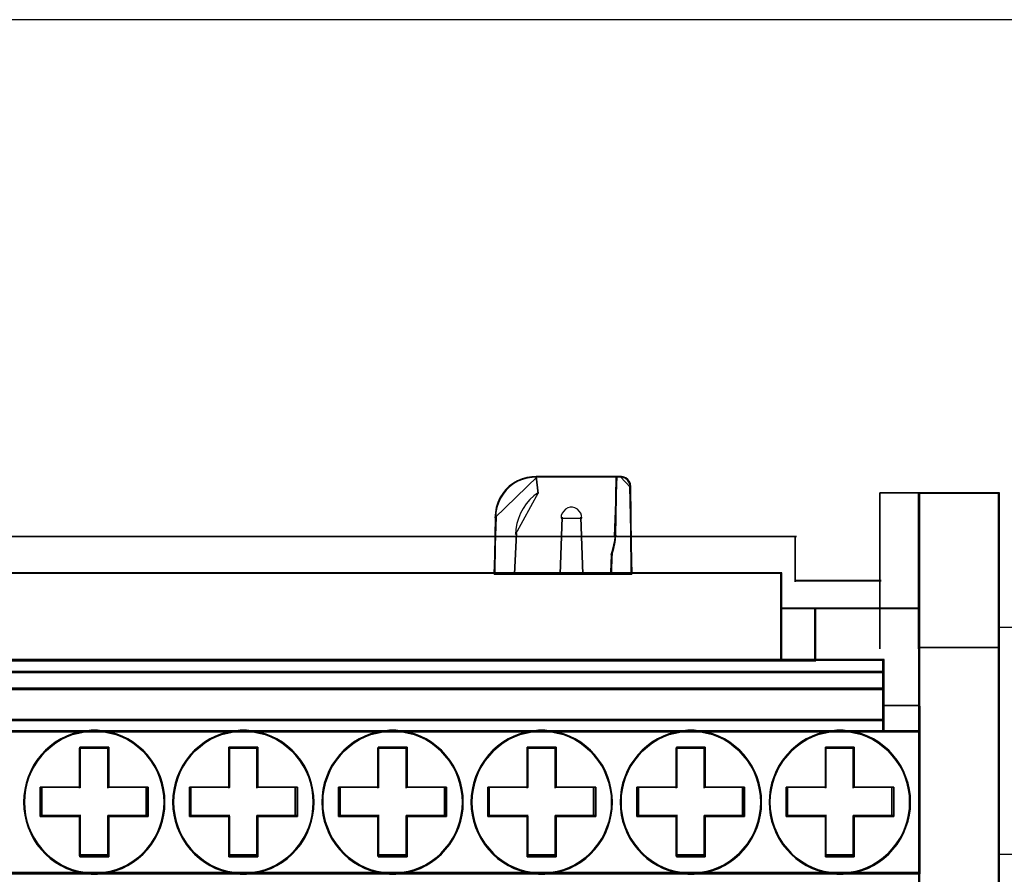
# Model space of a CAD drawing. Header units: millimetres. Extents: x 203 to 3426, y 719 to 2381.
# Tile 50 of 185: x 2529.8 to 2534.91, y 1118.43 to 1122.87. Entities that reach past the tile are written whole.
import ezdxf

# ---------------------------------------------------------------- set-up
doc = ezdxf.new("R2010")
doc.units = ezdxf.units.MM
doc.layers.add('45', color=7, linetype='Continuous')
doc.layers.add('E_Legrand_obudowy', color=7, linetype='Continuous')

# ---------------------------------------------------------------- blocks, each defined once
blk = doc.blocks.new('XL3 160 wnękowa 6x24M')
at = {"layer": 'E_Legrand_obudowy'}
blk.add_lwpolyline([(256.553, -272.261), (-257.679, -272.261)], dxfattribs=at)
blk = doc.blocks.new('BR 4P-10 125A (400408)')
at = {"layer": '45', "color": 59}
for points in [[(80.683, 47.74), (80.582, 47.509), (80.502, 47.264), (80.456, 47.012), (80.436, 46.767), (80.402, 43.924), (81.43, 43.924), (83.731, 43.924), (84.825, 43.924), (86.286, 43.924), (86.306, 44.91), (86.399, 45.21), (86.466, 45.522), (86.486, 45.835), (86.546, 48.808), (82.537, 48.808), (82.524, 48.808), (82.283, 48.794), (82.037, 48.76), (81.797, 48.692), (81.57, 48.597), (81.356, 48.475), (81.149, 48.318), (80.969, 48.148), (80.823, 47.951), (80.683, 47.74)], [(80.707, 47.724), (80.608, 47.495), (80.528, 47.253), (80.482, 47.005), (80.462, 46.763), (80.429, 43.953), (81.447, 43.953), (83.728, 43.953), (84.812, 43.953), (86.26, 43.953), (86.279, 44.927), (86.372, 45.223), (86.438, 45.532), (86.458, 45.842), (86.517, 48.779), (82.545, 48.779), (82.531, 48.779), (82.293, 48.766), (82.049, 48.732), (81.811, 48.665), (81.586, 48.571), (81.375, 48.45), (81.17, 48.295), (80.991, 48.127), (80.846, 47.932), (80.707, 47.724)], [(86.419, 45.522), (86.349, 45.21), (86.252, 44.91), (86.231, 43.924), (87.286, 43.924), (87.251, 48.298), (87.223, 48.441), (87.174, 48.556), (87.097, 48.658), (86.985, 48.74), (86.867, 48.788), (86.741, 48.808), (86.727, 48.808), (86.503, 48.808), (86.44, 45.835), (86.419, 45.522)], [(86.436, 45.532), (86.37, 45.223), (86.277, 44.927), (86.258, 43.953), (87.257, 43.953), (87.224, 48.275), (87.198, 48.416), (87.151, 48.531), (87.079, 48.631), (86.973, 48.712), (86.86, 48.759), (86.741, 48.779), (86.728, 48.779), (86.516, 48.779), (86.456, 45.842), (86.436, 45.532)], [(101.685, 27.089), (105.727, 27.089), (105.727, 44.173), (105.727, 47.987), (101.685, 47.987), (101.685, 44.173), (101.685, 37.312), (101.685, 36.039), (101.685, 28.915), (101.685, 28.821), (101.685, 27.089)], [(101.714, 27.118), (105.699, 27.118), (105.699, 44.155), (105.699, 47.958), (101.714, 47.958), (101.714, 44.155), (101.714, 37.313), (101.714, 36.043), (101.714, 28.939), (101.714, 28.845), (101.714, 27.118)], [(94.818, 39.575), (94.818, 42.183), (94.818, 42.967), (94.818, 43.981), (87.28, 43.981), (86.282, 43.981), (84.834, 43.981), (83.749, 43.981), (81.468, 43.981), (80.45, 43.981), (25.304, 43.981), (24.292, 43.981), (22.011, 43.981), (20.914, 43.981), (19.465, 43.981), (18.474, 43.981), (11.015, 43.981), (11.015, 42.967), (11.015, 42.183), (11.015, 39.575), (94.818, 39.575)], [(94.791, 39.604), (94.791, 42.179), (94.791, 42.953), (94.791, 43.954), (87.258, 43.954), (86.261, 43.954), (84.813, 43.954), (83.73, 43.954), (81.45, 43.954), (80.432, 43.954), (25.323, 43.954), (24.312, 43.954), (22.033, 43.954), (20.936, 43.954), (19.489, 43.954), (18.497, 43.954), (11.044, 43.954), (11.044, 42.953), (11.044, 42.179), (11.044, 39.604), (94.791, 39.604)], [(96.517, 39.575), (96.517, 42.208), (94.761, 42.208), (94.761, 39.575), (96.517, 39.575)], [(96.488, 39.604), (96.488, 42.18), (94.789, 42.18), (94.789, 39.604), (96.488, 39.604)], [(99.919, 36.583), (99.919, 36.013), (101.743, 36.013), (101.743, 37.296), (101.729, 37.296), (101.729, 42.208), (96.459, 42.208), (96.459, 39.609), (99.919, 39.609), (99.919, 39.297), (99.919, 39.012), (99.919, 38.157), (99.919, 37.289), (99.919, 36.583)], [(99.911, 36.606), (99.911, 36.042), (101.716, 36.042), (101.716, 37.312), (101.703, 37.312), (101.703, 42.18), (96.486, 42.18), (96.486, 39.605), (99.911, 39.605), (99.911, 39.296), (99.911, 39.013), (99.911, 38.166), (99.911, 37.306), (99.911, 36.606)], [(5.821, 38.984), (99.939, 38.984), (99.939, 39.294), (99.939, 39.634), (96.514, 39.634), (94.815, 39.634), (11.018, 39.634), (9.305, 39.634), (5.821, 39.634), (5.821, 39.294), (5.821, 38.984)], [(5.85, 39.013), (99.912, 39.013), (99.912, 39.296), (99.912, 39.606), (96.489, 39.606), (94.791, 39.606), (11.043, 39.606), (9.332, 39.606), (5.85, 39.606), (5.85, 39.296), (5.85, 39.013)], [(5.821, 38.136), (99.939, 38.136), (99.939, 39.043), (5.821, 39.043), (5.821, 38.136)], [(5.85, 38.165), (99.912, 38.165), (99.912, 39.015), (5.85, 39.015), (5.85, 38.165)], [(5.821, 36.577), (99.939, 36.577), (99.939, 37.303), (99.939, 38.196), (5.821, 38.196), (5.821, 37.303), (5.821, 36.577)], [(5.85, 36.606), (99.912, 36.606), (99.912, 37.306), (99.912, 38.167), (5.85, 38.167), (5.85, 37.306), (5.85, 36.606)], [(5.821, 36.636), (5.821, 36.013), (99.939, 36.013), (99.939, 36.636), (5.821, 36.636)], [(5.85, 36.608), (5.85, 36.042), (99.912, 36.042), (99.912, 36.608), (5.85, 36.608)], [(4.017, 28.91), (101.743, 28.91), (101.743, 36.072), (99.938, 36.072), (5.822, 36.072), (4.017, 36.072), (4.017, 28.91)], [(57.164, 30.923), (57.313, 30.641), (57.481, 30.373), (57.684, 30.119), (57.907, 29.886), (58.143, 29.673), (58.393, 29.481), (58.669, 29.316), (58.953, 29.172), (59.25, 29.062), (59.56, 28.98), (59.871, 28.918), (60.188, 28.884), (60.512, 28.884), (60.829, 28.918), (61.14, 28.98), (61.45, 29.062), (61.747, 29.172), (62.031, 29.316), (62.308, 29.481), (62.558, 29.673), (62.801, 29.886), (63.017, 30.119), (63.219, 30.373), (63.395, 30.641), (63.543, 30.923), (63.665, 31.225), (63.766, 31.534), (63.84, 31.849), (63.881, 32.165), (63.894, 32.488), (63.881, 32.817), (63.84, 33.126), (63.766, 33.442), (63.665, 33.758), (63.543, 34.06), (63.395, 34.341), (63.219, 34.602), (63.017, 34.863), (62.801, 35.097), (62.558, 35.303), (62.308, 35.502), (62.031, 35.666), (61.747, 35.804), (61.45, 35.92), (61.14, 36.003), (60.829, 36.058), (60.512, 36.092), (60.188, 36.092), (59.871, 36.058), (59.56, 36.003), (59.25, 35.92), (58.953, 35.804), (58.669, 35.666), (58.393, 35.502), (58.143, 35.303), (57.907, 35.097), (57.684, 34.863), (57.481, 34.602), (57.313, 34.341), (57.164, 34.06), (57.036, 33.758), (56.935, 33.442), (56.867, 33.126), (56.82, 32.817), (56.806, 32.488), (56.82, 32.165), (56.867, 31.849), (56.935, 31.534), (57.036, 31.225), (57.164, 30.923)], [(63.501, 30.943), (63.355, 30.665), (63.181, 30.401), (62.981, 30.15), (62.768, 29.92), (62.528, 29.71), (62.282, 29.52), (62.009, 29.357), (61.729, 29.215), (61.436, 29.106), (61.13, 29.025), (60.823, 28.964), (60.51, 28.93), (60.19, 28.93), (59.877, 28.964), (59.571, 29.025), (59.264, 29.106), (58.971, 29.215), (58.691, 29.357), (58.418, 29.52), (58.172, 29.71), (57.939, 29.92), (57.719, 30.15), (57.519, 30.401), (57.352, 30.665), (57.206, 30.943), (57.079, 31.241), (56.979, 31.546), (56.913, 31.858), (56.866, 32.169), (56.853, 32.488), (56.866, 32.813), (56.913, 33.118), (56.979, 33.43), (57.079, 33.741), (57.206, 34.04), (57.352, 34.317), (57.519, 34.575), (57.719, 34.832), (57.939, 35.063), (58.172, 35.266), (58.418, 35.463), (58.691, 35.625), (58.971, 35.761), (59.264, 35.876), (59.571, 35.957), (59.877, 36.011), (60.19, 36.045), (60.51, 36.045), (60.823, 36.011), (61.13, 35.957), (61.436, 35.876), (61.729, 35.761), (62.009, 35.625), (62.282, 35.463), (62.528, 35.266), (62.768, 35.063), (62.981, 34.832), (63.181, 34.575), (63.355, 34.317), (63.501, 34.04), (63.621, 33.741), (63.721, 33.43), (63.794, 33.118), (63.834, 32.813), (63.847, 32.488), (63.834, 32.169), (63.794, 31.858), (63.721, 31.546), (63.621, 31.241), (63.501, 30.943)], [(64.637, 30.923), (64.786, 30.641), (64.954, 30.373), (65.164, 30.119), (65.38, 29.886), (65.623, 29.673), (65.872, 29.481), (66.142, 29.316), (66.433, 29.172), (66.73, 29.062), (67.04, 28.98), (67.344, 28.918), (67.668, 28.884), (67.985, 28.884), (68.309, 28.918), (68.613, 28.98), (68.924, 29.062), (69.221, 29.172), (69.504, 29.316), (69.781, 29.481), (70.031, 29.673), (70.274, 29.886), (70.49, 30.119), (70.699, 30.373), (70.868, 30.641), (71.016, 30.923), (71.145, 31.225), (71.246, 31.534), (71.313, 31.849), (71.361, 32.165), (71.374, 32.488), (71.361, 32.817), (71.313, 33.126), (71.246, 33.442), (71.145, 33.758), (71.016, 34.06), (70.868, 34.341), (70.699, 34.602), (70.49, 34.863), (70.274, 35.097), (70.031, 35.303), (69.781, 35.502), (69.504, 35.666), (69.221, 35.804), (68.924, 35.92), (68.613, 36.003), (68.309, 36.058), (67.985, 36.092), (67.668, 36.092), (67.344, 36.058), (67.04, 36.003), (66.73, 35.92), (66.433, 35.804), (66.142, 35.666), (65.872, 35.502), (65.623, 35.303), (65.38, 35.097), (65.164, 34.863), (64.954, 34.602), (64.786, 34.341), (64.637, 34.06), (64.509, 33.758), (64.408, 33.442), (64.34, 33.126), (64.293, 32.817), (64.279, 32.488), (64.293, 32.165), (64.34, 31.849), (64.408, 31.534), (64.509, 31.225), (64.637, 30.923)], [(70.828, 30.665), (70.661, 30.401), (70.455, 30.15), (70.242, 29.92), (70.002, 29.71), (69.755, 29.52), (69.482, 29.357), (69.202, 29.215), (68.909, 29.106), (68.603, 29.025), (68.303, 28.964), (67.983, 28.93), (67.67, 28.93), (67.35, 28.964), (67.051, 29.025), (66.744, 29.106), (66.451, 29.215), (66.165, 29.357), (65.898, 29.52), (65.652, 29.71), (65.412, 29.92), (65.199, 30.15), (64.992, 30.401), (64.826, 30.665), (64.679, 30.943), (64.552, 31.241), (64.452, 31.546), (64.386, 31.858), (64.339, 32.169), (64.326, 32.488), (64.339, 32.813), (64.386, 33.118), (64.452, 33.43), (64.552, 33.741), (64.679, 34.04), (64.826, 34.317), (64.992, 34.575), (65.199, 34.832), (65.412, 35.063), (65.652, 35.266), (65.898, 35.463), (66.165, 35.625), (66.451, 35.761), (66.744, 35.876), (67.051, 35.957), (67.35, 36.011), (67.67, 36.045), (67.983, 36.045), (68.303, 36.011), (68.603, 35.957), (68.909, 35.876), (69.202, 35.761), (69.482, 35.625), (69.755, 35.463), (70.002, 35.266), (70.242, 35.063), (70.455, 34.832), (70.661, 34.575), (70.828, 34.317), (70.975, 34.04), (71.101, 33.741), (71.201, 33.43), (71.268, 33.118), (71.314, 32.813), (71.328, 32.488), (71.314, 32.169), (71.268, 31.858), (71.201, 31.546), (71.101, 31.241), (70.975, 30.943), (70.828, 30.665)], [(72.11, 30.923), (72.259, 30.641), (72.434, 30.373), (72.637, 30.119), (72.853, 29.886), (73.096, 29.673), (73.346, 29.481), (73.623, 29.316), (73.906, 29.172), (74.203, 29.062), (74.514, 28.98), (74.824, 28.918), (75.141, 28.884), (75.465, 28.884), (75.783, 28.918), (76.093, 28.98), (76.397, 29.062), (76.694, 29.172), (76.984, 29.316), (77.254, 29.481), (77.511, 29.673), (77.747, 29.886), (77.963, 30.119), (78.172, 30.373), (78.341, 30.641), (78.489, 30.923), (78.618, 31.225), (78.719, 31.534), (78.786, 31.849), (78.834, 32.165), (78.847, 32.488), (78.834, 32.817), (78.786, 33.126), (78.719, 33.442), (78.618, 33.758), (78.489, 34.06), (78.341, 34.341), (78.172, 34.602), (77.963, 34.863), (77.747, 35.097), (77.511, 35.303), (77.254, 35.502), (76.984, 35.666), (76.694, 35.804), (76.397, 35.92), (76.093, 36.003), (75.783, 36.058), (75.465, 36.092), (75.141, 36.092), (74.824, 36.058), (74.514, 36.003), (74.203, 35.92), (73.906, 35.804), (73.623, 35.666), (73.346, 35.502), (73.096, 35.303), (72.853, 35.097), (72.637, 34.863), (72.434, 34.602), (72.259, 34.341), (72.11, 34.06), (71.989, 33.758), (71.881, 33.442), (71.813, 33.126), (71.766, 32.817), (71.759, 32.488), (71.766, 32.165), (71.813, 31.849), (71.881, 31.534), (71.989, 31.225), (72.11, 30.923)], [(78.134, 30.401), (77.928, 30.15), (77.715, 29.92), (77.482, 29.71), (77.229, 29.52), (76.962, 29.357), (76.676, 29.215), (76.383, 29.106), (76.083, 29.025), (75.776, 28.964), (75.463, 28.93), (75.143, 28.93), (74.83, 28.964), (74.524, 29.025), (74.218, 29.106), (73.924, 29.215), (73.645, 29.357), (73.371, 29.52), (73.125, 29.71), (72.885, 29.92), (72.672, 30.15), (72.472, 30.401), (72.299, 30.665), (72.152, 30.943), (72.033, 31.241), (71.926, 31.546), (71.859, 31.858), (71.813, 32.169), (71.806, 32.488), (71.813, 32.813), (71.859, 33.118), (71.926, 33.43), (72.033, 33.741), (72.152, 34.04), (72.299, 34.317), (72.472, 34.575), (72.672, 34.832), (72.885, 35.063), (73.125, 35.266), (73.371, 35.463), (73.645, 35.625), (73.924, 35.761), (74.218, 35.876), (74.524, 35.957), (74.83, 36.011), (75.143, 36.045), (75.463, 36.045), (75.776, 36.011), (76.083, 35.957), (76.383, 35.876), (76.676, 35.761), (76.962, 35.625), (77.229, 35.463), (77.482, 35.266), (77.715, 35.063), (77.928, 34.832), (78.134, 34.575), (78.301, 34.317), (78.448, 34.04), (78.574, 33.741), (78.674, 33.43), (78.741, 33.118), (78.787, 32.813), (78.801, 32.488), (78.787, 32.169), (78.741, 31.858), (78.674, 31.546), (78.574, 31.241), (78.448, 30.943), (78.301, 30.665), (78.134, 30.401)], [(79.59, 30.923), (79.739, 30.641), (79.907, 30.373), (80.117, 30.119), (80.333, 29.886), (80.569, 29.673), (80.826, 29.481), (81.096, 29.316), (81.386, 29.172), (81.683, 29.062), (81.987, 28.98), (82.297, 28.918), (82.621, 28.884), (82.938, 28.884), (83.256, 28.918), (83.566, 28.98), (83.877, 29.062), (84.174, 29.172), (84.457, 29.316), (84.734, 29.481), (84.984, 29.673), (85.227, 29.886), (85.443, 30.119), (85.645, 30.373), (85.821, 30.641), (85.969, 30.923), (86.091, 31.225), (86.199, 31.534), (86.266, 31.849), (86.313, 32.165), (86.32, 32.488), (86.313, 32.817), (86.266, 33.126), (86.199, 33.442), (86.091, 33.758), (85.969, 34.06), (85.821, 34.341), (85.645, 34.602), (85.443, 34.863), (85.227, 35.097), (84.984, 35.303), (84.734, 35.502), (84.457, 35.666), (84.174, 35.804), (83.877, 35.92), (83.566, 36.003), (83.256, 36.058), (82.938, 36.092), (82.621, 36.092), (82.297, 36.058), (81.987, 36.003), (81.683, 35.92), (81.386, 35.804), (81.096, 35.666), (80.826, 35.502), (80.569, 35.303), (80.333, 35.097), (80.117, 34.863), (79.907, 34.602), (79.739, 34.341), (79.59, 34.06), (79.462, 33.758), (79.361, 33.442), (79.293, 33.126), (79.246, 32.817), (79.232, 32.488), (79.246, 32.165), (79.293, 31.849), (79.361, 31.534), (79.462, 31.225), (79.59, 30.923)], [(85.609, 30.401), (85.409, 30.15), (85.196, 29.92), (84.956, 29.71), (84.71, 29.52), (84.436, 29.357), (84.157, 29.215), (83.863, 29.106), (83.557, 29.025), (83.25, 28.964), (82.937, 28.93), (82.624, 28.93), (82.304, 28.964), (81.998, 29.025), (81.698, 29.106), (81.405, 29.215), (81.118, 29.357), (80.852, 29.52), (80.598, 29.71), (80.365, 29.92), (80.152, 30.15), (79.945, 30.401), (79.779, 30.665), (79.632, 30.943), (79.506, 31.241), (79.406, 31.546), (79.339, 31.858), (79.292, 32.169), (79.279, 32.488), (79.292, 32.813), (79.339, 33.118), (79.406, 33.43), (79.506, 33.741), (79.632, 34.04), (79.779, 34.317), (79.945, 34.575), (80.152, 34.832), (80.365, 35.063), (80.598, 35.266), (80.852, 35.463), (81.118, 35.625), (81.405, 35.761), (81.698, 35.876), (81.998, 35.957), (82.304, 36.011), (82.624, 36.045), (82.937, 36.045), (83.25, 36.011), (83.557, 35.957), (83.863, 35.876), (84.157, 35.761), (84.436, 35.625), (84.71, 35.463), (84.956, 35.266), (85.196, 35.063), (85.409, 34.832), (85.609, 34.575), (85.782, 34.317), (85.929, 34.04), (86.049, 33.741), (86.156, 33.43), (86.222, 33.118), (86.269, 32.813), (86.275, 32.488), (86.269, 32.169), (86.222, 31.858), (86.156, 31.546), (86.049, 31.241), (85.929, 30.943), (85.782, 30.665), (85.609, 30.401)], [(87.064, 30.923), (87.212, 30.641), (87.388, 30.373), (87.59, 30.119), (87.806, 29.886), (88.049, 29.673), (88.299, 29.481), (88.576, 29.316), (88.859, 29.172), (89.156, 29.062), (89.467, 28.98), (89.77, 28.918), (90.094, 28.884), (90.412, 28.884), (90.736, 28.918), (91.04, 28.98), (91.35, 29.062), (91.647, 29.172), (91.937, 29.316), (92.207, 29.481), (92.457, 29.673), (92.7, 29.886), (92.916, 30.119), (93.125, 30.373), (93.294, 30.641), (93.443, 30.923), (93.571, 31.225), (93.672, 31.534), (93.74, 31.849), (93.787, 32.165), (93.8, 32.488), (93.787, 32.817), (93.74, 33.126), (93.672, 33.442), (93.571, 33.758), (93.443, 34.06), (93.294, 34.341), (93.125, 34.602), (92.916, 34.863), (92.7, 35.097), (92.457, 35.303), (92.207, 35.502), (91.937, 35.666), (91.647, 35.804), (91.35, 35.92), (91.04, 36.003), (90.736, 36.058), (90.412, 36.092), (90.094, 36.092), (89.77, 36.058), (89.467, 36.003), (89.156, 35.92), (88.859, 35.804), (88.576, 35.666), (88.299, 35.502), (88.049, 35.303), (87.806, 35.097), (87.59, 34.863), (87.388, 34.602), (87.212, 34.341), (87.064, 34.06), (86.935, 33.758), (86.834, 33.442), (86.767, 33.126), (86.719, 32.817), (86.713, 32.488), (86.719, 32.165), (86.767, 31.849), (86.834, 31.534), (86.935, 31.225), (87.064, 30.923)], [(92.668, 29.92), (92.428, 29.71), (92.182, 29.52), (91.915, 29.357), (91.629, 29.215), (91.336, 29.106), (91.029, 29.025), (90.729, 28.964), (90.41, 28.93), (90.097, 28.93), (89.777, 28.964), (89.477, 29.025), (89.171, 29.106), (88.878, 29.215), (88.598, 29.357), (88.325, 29.52), (88.078, 29.71), (87.838, 29.92), (87.625, 30.15), (87.425, 30.401), (87.252, 30.665), (87.106, 30.943), (86.979, 31.241), (86.879, 31.546), (86.812, 31.858), (86.766, 32.169), (86.759, 32.488), (86.766, 32.813), (86.812, 33.118), (86.879, 33.43), (86.979, 33.741), (87.106, 34.04), (87.252, 34.317), (87.425, 34.575), (87.625, 34.832), (87.838, 35.063), (88.078, 35.266), (88.325, 35.463), (88.598, 35.625), (88.878, 35.761), (89.171, 35.876), (89.477, 35.957), (89.777, 36.011), (90.097, 36.045), (90.41, 36.045), (90.729, 36.011), (91.029, 35.957), (91.336, 35.876), (91.629, 35.761), (91.915, 35.625), (92.182, 35.463), (92.428, 35.266), (92.668, 35.063), (92.881, 34.832), (93.088, 34.575), (93.254, 34.317), (93.401, 34.04), (93.527, 33.741), (93.627, 33.43), (93.694, 33.118), (93.74, 32.813), (93.754, 32.488), (93.74, 32.169), (93.694, 31.858), (93.627, 31.546), (93.527, 31.241), (93.401, 30.943), (93.254, 30.665), (93.088, 30.401), (92.881, 30.15), (92.668, 29.92)], [(94.531, 30.923), (94.679, 30.641), (94.848, 30.373), (95.057, 30.119), (95.273, 29.886), (95.51, 29.673), (95.766, 29.481), (96.036, 29.316), (96.326, 29.172), (96.623, 29.062), (96.927, 28.98), (97.238, 28.918), (97.562, 28.884), (97.879, 28.884), (98.196, 28.918), (98.507, 28.98), (98.817, 29.062), (99.114, 29.172), (99.398, 29.316), (99.675, 29.481), (99.924, 29.673), (100.167, 29.886), (100.383, 30.119), (100.586, 30.373), (100.761, 30.641), (100.91, 30.923), (101.031, 31.225), (101.139, 31.534), (101.207, 31.849), (101.254, 32.165), (101.261, 32.488), (101.254, 32.817), (101.207, 33.126), (101.139, 33.442), (101.031, 33.758), (100.91, 34.06), (100.761, 34.341), (100.586, 34.602), (100.383, 34.863), (100.167, 35.097), (99.924, 35.303), (99.675, 35.502), (99.398, 35.666), (99.114, 35.804), (98.817, 35.92), (98.507, 36.003), (98.196, 36.058), (97.879, 36.092), (97.562, 36.092), (97.238, 36.058), (96.927, 36.003), (96.623, 35.92), (96.326, 35.804), (96.036, 35.666), (95.766, 35.502), (95.51, 35.303), (95.273, 35.097), (95.057, 34.863), (94.848, 34.602), (94.679, 34.341), (94.531, 34.06), (94.403, 33.758), (94.301, 33.442), (94.234, 33.126), (94.187, 32.817), (94.173, 32.488), (94.187, 32.165), (94.234, 31.849), (94.301, 31.534), (94.403, 31.225), (94.531, 30.923)], [(101.161, 31.858), (101.094, 31.546), (100.988, 31.241), (100.868, 30.943), (100.721, 30.665), (100.548, 30.401), (100.348, 30.15), (100.135, 29.92), (99.895, 29.71), (99.648, 29.52), (99.375, 29.357), (99.095, 29.215), (98.802, 29.106), (98.496, 29.025), (98.189, 28.964), (97.876, 28.93), (97.563, 28.93), (97.243, 28.964), (96.936, 29.025), (96.637, 29.106), (96.343, 29.215), (96.057, 29.357), (95.79, 29.52), (95.537, 29.71), (95.304, 29.92), (95.091, 30.15), (94.884, 30.401), (94.718, 30.665), (94.571, 30.943), (94.444, 31.241), (94.344, 31.546), (94.278, 31.858), (94.231, 32.169), (94.218, 32.488), (94.231, 32.813), (94.278, 33.118), (94.344, 33.43), (94.444, 33.741), (94.571, 34.04), (94.718, 34.317), (94.884, 34.575), (95.091, 34.832), (95.304, 35.063), (95.537, 35.266), (95.79, 35.463), (96.057, 35.625), (96.343, 35.761), (96.637, 35.876), (96.936, 35.957), (97.243, 36.011), (97.563, 36.045), (97.876, 36.045), (98.189, 36.011), (98.496, 35.957), (98.802, 35.876), (99.095, 35.761), (99.375, 35.625), (99.648, 35.463), (99.895, 35.266), (100.135, 35.063), (100.348, 34.832), (100.548, 34.575), (100.721, 34.317), (100.868, 34.04), (100.988, 33.741), (101.094, 33.43), (101.161, 33.118), (101.208, 32.813), (101.214, 32.488), (101.208, 32.169), (101.161, 31.858)], [(59.623, 29.749), (59.623, 31.775), (57.645, 31.775), (57.645, 33.24), (59.623, 33.24), (59.623, 35.251), (61.077, 35.251), (61.077, 33.24), (63.056, 33.24), (63.056, 31.775), (61.077, 31.775), (61.077, 29.749), (59.623, 29.749)], [(63.056, 31.775), (63.056, 33.24), (61.077, 33.24), (61.077, 35.251), (59.623, 35.251), (59.623, 33.24), (57.645, 33.24), (57.645, 31.775), (59.623, 31.775), (59.623, 29.749), (61.077, 29.749), (61.077, 31.775), (63.056, 31.775)], [(62.98, 31.795), (62.98, 33.22), (61.057, 33.22), (61.057, 35.176), (59.643, 35.176), (59.643, 33.22), (57.72, 33.22), (57.72, 31.795), (59.643, 31.795), (59.643, 29.825), (61.057, 29.825), (61.057, 31.795), (62.98, 31.795)], [(67.103, 31.775), (65.118, 31.775), (65.118, 33.24), (67.103, 33.24), (67.103, 35.251), (68.551, 35.251), (68.551, 33.24), (70.529, 33.24), (70.529, 31.775), (68.551, 31.775), (68.551, 29.749), (67.103, 29.749), (67.103, 31.775)], [(70.529, 31.775), (70.529, 33.24), (68.551, 33.24), (68.551, 35.251), (67.103, 35.251), (67.103, 33.24), (65.118, 33.24), (65.118, 31.775), (67.103, 31.775), (67.103, 29.749), (68.551, 29.749), (68.551, 31.775), (70.529, 31.775)], [(70.455, 31.795), (70.455, 33.22), (68.531, 33.22), (68.531, 35.176), (67.123, 35.176), (67.123, 33.22), (65.193, 33.22), (65.193, 31.795), (67.123, 31.795), (67.123, 29.825), (68.531, 29.825), (68.531, 31.795), (70.455, 31.795)], [(74.576, 31.775), (72.598, 31.775), (72.598, 33.24), (74.576, 33.24), (74.576, 35.251), (76.031, 35.251), (76.031, 33.24), (78.009, 33.24), (78.009, 31.775), (76.031, 31.775), (76.031, 29.749), (74.576, 29.749), (74.576, 31.775)], [(78.009, 31.775), (78.009, 33.24), (76.031, 33.24), (76.031, 35.251), (74.576, 35.251), (74.576, 33.24), (72.598, 33.24), (72.598, 31.775), (74.576, 31.775), (74.576, 29.749), (76.031, 29.749), (76.031, 31.775), (78.009, 31.775)], [(77.933, 31.795), (77.933, 33.22), (76.01, 33.22), (76.01, 35.176), (74.596, 35.176), (74.596, 33.22), (72.673, 33.22), (72.673, 31.795), (74.596, 31.795), (74.596, 29.825), (76.01, 29.825), (76.01, 31.795), (77.933, 31.795)], [(83.504, 31.775), (83.504, 29.749), (82.056, 29.749), (82.056, 31.775), (80.071, 31.775), (80.071, 33.24), (82.056, 33.24), (82.056, 35.251), (83.504, 35.251), (83.504, 33.24), (85.482, 33.24), (85.482, 31.775), (83.504, 31.775)], [(85.482, 31.775), (85.482, 33.24), (83.504, 33.24), (83.504, 35.251), (82.056, 35.251), (82.056, 33.24), (80.071, 33.24), (80.071, 31.775), (82.056, 31.775), (82.056, 29.749), (83.504, 29.749), (83.504, 31.775), (85.482, 31.775)], [(85.408, 31.795), (85.408, 33.22), (83.485, 33.22), (83.485, 35.176), (82.076, 35.176), (82.076, 33.22), (80.146, 33.22), (80.146, 31.795), (82.076, 31.795), (82.076, 29.825), (83.485, 29.825), (83.485, 31.795), (85.408, 31.795)], [(90.971, 31.775), (90.971, 29.749), (89.53, 29.749), (89.53, 31.775), (87.551, 31.775), (87.551, 33.24), (89.53, 33.24), (89.53, 35.251), (90.971, 35.251), (90.971, 33.24), (92.949, 33.24), (92.949, 31.775), (90.971, 31.775)], [(92.949, 31.775), (92.949, 33.24), (90.971, 33.24), (90.971, 35.251), (89.53, 35.251), (89.53, 33.24), (87.551, 33.24), (87.551, 31.775), (89.53, 31.775), (89.53, 29.749), (90.971, 29.749), (90.971, 31.775), (92.949, 31.775)], [(92.874, 31.795), (92.874, 33.22), (90.951, 33.22), (90.951, 35.176), (89.55, 35.176), (89.55, 33.22), (87.626, 33.22), (87.626, 31.795), (89.55, 31.795), (89.55, 29.825), (90.951, 29.825), (90.951, 31.795), (92.874, 31.795)], [(98.444, 31.775), (98.444, 29.749), (97.003, 29.749), (97.003, 31.775), (95.024, 31.775), (95.024, 33.24), (97.003, 33.24), (97.003, 35.251), (98.444, 35.251), (98.444, 33.24), (100.422, 33.24), (100.422, 31.775), (98.444, 31.775)], [(97.003, 31.775), (97.003, 29.749), (98.444, 29.749), (98.444, 31.775), (100.422, 31.775), (100.422, 33.24), (98.444, 33.24), (98.444, 35.251), (97.003, 35.251), (97.003, 33.24), (95.024, 33.24), (95.024, 31.775), (97.003, 31.775)], [(97.023, 31.795), (97.023, 29.825), (98.424, 29.825), (98.424, 31.795), (100.347, 31.795), (100.347, 33.22), (98.424, 33.22), (98.424, 35.176), (97.023, 35.176), (97.023, 33.22), (95.099, 33.22), (95.099, 31.795), (97.023, 31.795)]]:
    blk.add_lwpolyline(points, close=True, dxfattribs=at)
at = {"layer": '45', "color": 139}
for points in [[(82.574, 48.808), (82.316, 48.794), (82.065, 48.76), (81.82, 48.69), (81.589, 48.594), (81.372, 48.469), (81.161, 48.31), (80.978, 48.137), (80.829, 47.937), (80.686, 47.722), (80.584, 47.487), (80.503, 47.238), (80.455, 46.982), (80.435, 46.733), (82.574, 48.808)], [(82.504, 48.808), (86.546, 48.808), (82.504, 48.808)], [(82.594, 47.949), (82.504, 48.808), (82.594, 47.949)], [(86.546, 48.808), (86.428, 45.812), (86.546, 48.808)], [(86.757, 48.808), (86.487, 48.808), (86.757, 48.808)], [(86.487, 48.808), (86.757, 48.808), (86.487, 48.808)], [(86.77, 48.808), (86.698, 48.808), (86.77, 48.808)], [(87.252, 48.244), (87.222, 48.402), (87.171, 48.53), (87.089, 48.643), (86.971, 48.733), (86.846, 48.785), (86.713, 48.808), (87.252, 48.244)], [(82.608, 48.002), (82.385, 47.835), (82.183, 47.649), (82.002, 47.434), (81.849, 47.213), (81.71, 46.971), (81.606, 46.708), (81.536, 46.452), (81.487, 46.168), (81.459, 45.905), (82.608, 48.002)], [(87.195, 48.303), (87.286, 43.924), (87.195, 48.303)], [(87.286, 43.924), (87.195, 48.296), (87.286, 43.924)], [(101.685, 44.125), (101.685, 47.987), (101.685, 44.125)], [(101.685, 47.987), (105.727, 47.987), (101.685, 47.987)], [(105.67, 44.125), (105.67, 47.987), (105.67, 44.125)], [(84.788, 46.719), (84.774, 46.847), (84.732, 46.975), (84.655, 47.08), (84.564, 47.171), (84.445, 47.231), (84.326, 47.269), (84.208, 47.269), (84.089, 47.231), (83.97, 47.171), (83.879, 47.08), (83.802, 46.975), (83.76, 46.847), (83.746, 46.719), (84.788, 46.719)], [(80.494, 46.791), (80.402, 43.924), (80.494, 46.791)], [(83.803, 46.778), (83.699, 43.924), (83.803, 46.778)], [(84.84, 43.924), (84.744, 46.778), (84.84, 43.924)], [(81.42, 43.924), (81.511, 45.952), (81.42, 43.924)], [(86.25, 44.898), (86.373, 45.212), (86.461, 45.542), (86.487, 45.871), (86.25, 44.898)], [(86.308, 44.957), (86.231, 43.924), (86.308, 44.957)], [(94.818, 43.981), (11.015, 43.981), (94.818, 43.981)], [(94.761, 42.922), (94.761, 43.981), (94.761, 42.922)], [(101.685, 44.184), (101.685, 27.089), (101.685, 44.184)], [(105.67, 44.184), (105.67, 27.089), (105.67, 44.184)], [(94.761, 42.981), (94.761, 42.149), (94.761, 42.981)], [(94.761, 42.208), (94.761, 39.575), (94.761, 42.208)], [(96.517, 42.208), (94.761, 42.208), (96.517, 42.208)], [(101.73, 42.208), (96.459, 42.208), (101.73, 42.208)], [(96.459, 42.208), (96.459, 39.575), (96.459, 42.208)], [(101.671, 42.208), (101.671, 37.283), (101.671, 42.208)], [(99.939, 39.634), (5.821, 39.634), (99.939, 39.634)], [(99.881, 39.266), (99.881, 39.634), (99.881, 39.266)], [(99.939, 39.043), (5.821, 39.043), (99.939, 39.043)], [(99.881, 39.325), (99.881, 38.984), (99.881, 39.325)], [(99.881, 39.043), (99.881, 38.136), (99.881, 39.043)], [(99.939, 38.196), (5.821, 38.196), (99.939, 38.196)], [(99.881, 38.196), (99.881, 36.577), (99.881, 38.196)], [(100.051, 37.335), (99.881, 37.335), (100.051, 37.335)], [(101.743, 37.342), (99.994, 37.342), (101.743, 37.342)], [(99.939, 36.636), (5.821, 36.636), (99.939, 36.636)], [(99.881, 36.636), (99.881, 36.013), (99.881, 36.636)], [(5.821, 36.072), (99.939, 36.072), (5.821, 36.072)], [(63.847, 32.488), (63.834, 32.813), (63.794, 33.118), (63.721, 33.43), (63.621, 33.741), (63.501, 34.04), (63.355, 34.317), (63.181, 34.575), (62.981, 34.832), (62.768, 35.063), (62.528, 35.266), (62.282, 35.463), (62.009, 35.625), (61.729, 35.761), (61.436, 35.876), (61.13, 35.957), (60.823, 36.011), (60.51, 36.045), (60.19, 36.045), (59.877, 36.011), (59.571, 35.957), (59.264, 35.876), (58.971, 35.761), (58.691, 35.625), (58.418, 35.463), (58.172, 35.266), (57.939, 35.063), (57.719, 34.832), (57.519, 34.575), (57.352, 34.317), (57.206, 34.04), (57.079, 33.741), (56.979, 33.43), (56.913, 33.118), (56.866, 32.813), (56.853, 32.488), (56.866, 32.169), (56.913, 31.858), (56.979, 31.546), (57.079, 31.241), (57.206, 30.943), (57.352, 30.665), (57.519, 30.401), (57.719, 30.15), (57.939, 29.92), (58.172, 29.71), (58.418, 29.52), (58.691, 29.357), (58.971, 29.215), (59.264, 29.106), (59.571, 29.025), (59.877, 28.964), (60.19, 28.93), (60.51, 28.93), (60.823, 28.964), (61.13, 29.025), (61.436, 29.106), (61.729, 29.215), (62.009, 29.357), (62.282, 29.52), (62.528, 29.71), (62.768, 29.92), (62.981, 30.15), (63.181, 30.401), (63.355, 30.665), (63.501, 30.943), (63.621, 31.241), (63.721, 31.546), (63.794, 31.858), (63.834, 32.169), (63.847, 32.488)], [(71.328, 32.488), (71.314, 32.813), (71.268, 33.118), (71.201, 33.43), (71.101, 33.741), (70.975, 34.04), (70.828, 34.317), (70.661, 34.575), (70.455, 34.832), (70.242, 35.063), (70.002, 35.266), (69.755, 35.463), (69.482, 35.625), (69.202, 35.761), (68.909, 35.876), (68.603, 35.957), (68.303, 36.011), (67.983, 36.045), (67.67, 36.045), (67.35, 36.011), (67.051, 35.957), (66.744, 35.876), (66.451, 35.761), (66.165, 35.625), (65.898, 35.463), (65.652, 35.266), (65.412, 35.063), (65.199, 34.832), (64.992, 34.575), (64.826, 34.317), (64.679, 34.04), (64.552, 33.741), (64.452, 33.43), (64.386, 33.118), (64.339, 32.813), (64.326, 32.488), (64.339, 32.169), (64.386, 31.858), (64.452, 31.546), (64.552, 31.241), (64.679, 30.943), (64.826, 30.665), (64.992, 30.401), (65.199, 30.15), (65.412, 29.92), (65.652, 29.71), (65.898, 29.52), (66.165, 29.357), (66.451, 29.215), (66.744, 29.106), (67.051, 29.025), (67.35, 28.964), (67.67, 28.93), (67.983, 28.93), (68.303, 28.964), (68.603, 29.025), (68.909, 29.106), (69.202, 29.215), (69.482, 29.357), (69.755, 29.52), (70.002, 29.71), (70.242, 29.92), (70.455, 30.15), (70.661, 30.401), (70.828, 30.665), (70.975, 30.943), (71.101, 31.241), (71.201, 31.546), (71.268, 31.858), (71.314, 32.169), (71.328, 32.488)], [(78.801, 32.488), (78.787, 32.813), (78.741, 33.118), (78.674, 33.43), (78.574, 33.741), (78.448, 34.04), (78.301, 34.317), (78.134, 34.575), (77.928, 34.832), (77.715, 35.063), (77.482, 35.266), (77.229, 35.463), (76.962, 35.625), (76.676, 35.761), (76.383, 35.876), (76.083, 35.957), (75.776, 36.011), (75.463, 36.045), (75.143, 36.045), (74.83, 36.011), (74.524, 35.957), (74.218, 35.876), (73.924, 35.761), (73.645, 35.625), (73.371, 35.463), (73.125, 35.266), (72.885, 35.063), (72.672, 34.832), (72.472, 34.575), (72.299, 34.317), (72.152, 34.04), (72.033, 33.741), (71.926, 33.43), (71.859, 33.118), (71.813, 32.813), (71.806, 32.488), (71.813, 32.169), (71.859, 31.858), (71.926, 31.546), (72.033, 31.241), (72.152, 30.943), (72.299, 30.665), (72.472, 30.401), (72.672, 30.15), (72.885, 29.92), (73.125, 29.71), (73.371, 29.52), (73.645, 29.357), (73.924, 29.215), (74.218, 29.106), (74.524, 29.025), (74.83, 28.964), (75.143, 28.93), (75.463, 28.93), (75.776, 28.964), (76.083, 29.025), (76.383, 29.106), (76.676, 29.215), (76.962, 29.357), (77.229, 29.52), (77.482, 29.71), (77.715, 29.92), (77.928, 30.15), (78.134, 30.401), (78.301, 30.665), (78.448, 30.943), (78.574, 31.241), (78.674, 31.546), (78.741, 31.858), (78.787, 32.169), (78.801, 32.488)], [(86.275, 32.488), (86.269, 32.813), (86.222, 33.118), (86.156, 33.43), (86.049, 33.741), (85.929, 34.04), (85.782, 34.317), (85.609, 34.575), (85.409, 34.832), (85.196, 35.063), (84.956, 35.266), (84.71, 35.463), (84.436, 35.625), (84.157, 35.761), (83.863, 35.876), (83.557, 35.957), (83.25, 36.011), (82.937, 36.045), (82.624, 36.045), (82.304, 36.011), (81.998, 35.957), (81.698, 35.876), (81.405, 35.761), (81.118, 35.625), (80.852, 35.463), (80.598, 35.266), (80.365, 35.063), (80.152, 34.832), (79.945, 34.575), (79.779, 34.317), (79.632, 34.04), (79.506, 33.741), (79.406, 33.43), (79.339, 33.118), (79.292, 32.813), (79.279, 32.488), (79.292, 32.169), (79.339, 31.858), (79.406, 31.546), (79.506, 31.241), (79.632, 30.943), (79.779, 30.665), (79.945, 30.401), (80.152, 30.15), (80.365, 29.92), (80.598, 29.71), (80.852, 29.52), (81.118, 29.357), (81.405, 29.215), (81.698, 29.106), (81.998, 29.025), (82.304, 28.964), (82.624, 28.93), (82.937, 28.93), (83.25, 28.964), (83.557, 29.025), (83.863, 29.106), (84.157, 29.215), (84.436, 29.357), (84.71, 29.52), (84.956, 29.71), (85.196, 29.92), (85.409, 30.15), (85.609, 30.401), (85.782, 30.665), (85.929, 30.943), (86.049, 31.241), (86.156, 31.546), (86.222, 31.858), (86.269, 32.169), (86.275, 32.488)], [(93.754, 32.488), (93.74, 32.813), (93.694, 33.118), (93.627, 33.43), (93.527, 33.741), (93.401, 34.04), (93.254, 34.317), (93.088, 34.575), (92.881, 34.832), (92.668, 35.063), (92.428, 35.266), (92.182, 35.463), (91.915, 35.625), (91.629, 35.761), (91.336, 35.876), (91.029, 35.957), (90.729, 36.011), (90.41, 36.045), (90.097, 36.045), (89.777, 36.011), (89.477, 35.957), (89.171, 35.876), (88.878, 35.761), (88.598, 35.625), (88.325, 35.463), (88.078, 35.266), (87.838, 35.063), (87.625, 34.832), (87.425, 34.575), (87.252, 34.317), (87.106, 34.04), (86.979, 33.741), (86.879, 33.43), (86.812, 33.118), (86.766, 32.813), (86.759, 32.488), (86.766, 32.169), (86.812, 31.858), (86.879, 31.546), (86.979, 31.241), (87.106, 30.943), (87.252, 30.665), (87.425, 30.401), (87.625, 30.15), (87.838, 29.92), (88.078, 29.71), (88.325, 29.52), (88.598, 29.357), (88.878, 29.215), (89.171, 29.106), (89.477, 29.025), (89.777, 28.964), (90.097, 28.93), (90.41, 28.93), (90.729, 28.964), (91.029, 29.025), (91.336, 29.106), (91.629, 29.215), (91.915, 29.357), (92.182, 29.52), (92.428, 29.71), (92.668, 29.92), (92.881, 30.15), (93.088, 30.401), (93.254, 30.665), (93.401, 30.943), (93.527, 31.241), (93.627, 31.546), (93.694, 31.858), (93.74, 32.169), (93.754, 32.488)], [(101.214, 32.488), (101.208, 32.813), (101.161, 33.118), (101.094, 33.43), (100.988, 33.741), (100.868, 34.04), (100.721, 34.317), (100.548, 34.575), (100.348, 34.832), (100.135, 35.063), (99.895, 35.266), (99.648, 35.463), (99.375, 35.625), (99.095, 35.761), (98.802, 35.876), (98.496, 35.957), (98.189, 36.011), (97.876, 36.045), (97.563, 36.045), (97.243, 36.011), (96.936, 35.957), (96.637, 35.876), (96.343, 35.761), (96.057, 35.625), (95.79, 35.463), (95.537, 35.266), (95.304, 35.063), (95.091, 34.832), (94.884, 34.575), (94.718, 34.317), (94.571, 34.04), (94.444, 33.741), (94.344, 33.43), (94.278, 33.118), (94.231, 32.813), (94.218, 32.488), (94.231, 32.169), (94.278, 31.858), (94.344, 31.546), (94.444, 31.241), (94.571, 30.943), (94.718, 30.665), (94.884, 30.401), (95.091, 30.15), (95.304, 29.92), (95.537, 29.71), (95.79, 29.52), (96.057, 29.357), (96.343, 29.215), (96.637, 29.106), (96.936, 29.025), (97.243, 28.964), (97.563, 28.93), (97.876, 28.93), (98.189, 28.964), (98.496, 29.025), (98.802, 29.106), (99.095, 29.215), (99.375, 29.357), (99.648, 29.52), (99.895, 29.71), (100.135, 29.92), (100.348, 30.15), (100.548, 30.401), (100.721, 30.665), (100.868, 30.943), (100.988, 31.241), (101.094, 31.546), (101.161, 31.858), (101.208, 32.169), (101.214, 32.488)], [(99.881, 36.072), (101.743, 36.072), (99.881, 36.072)], [(61.087, 35.205), (59.614, 35.205), (61.087, 35.205)], [(59.614, 35.205), (59.614, 33.191), (59.614, 35.205)], [(61.027, 33.191), (61.027, 35.205), (61.027, 33.191)], [(68.56, 35.205), (67.094, 35.205), (68.56, 35.205)], [(67.094, 35.205), (67.094, 33.191), (67.094, 35.205)], [(68.502, 33.191), (68.502, 35.205), (68.502, 33.191)], [(76.04, 35.205), (74.567, 35.205), (76.04, 35.205)], [(74.567, 35.205), (74.567, 33.191), (74.567, 35.205)], [(75.981, 33.191), (75.981, 35.205), (75.981, 33.191)], [(83.513, 35.205), (82.047, 35.205), (83.513, 35.205)], [(82.047, 35.205), (82.047, 33.191), (82.047, 35.205)], [(83.455, 33.191), (83.455, 35.205), (83.455, 33.191)], [(90.98, 35.205), (89.52, 35.205), (90.98, 35.205)], [(89.52, 35.205), (89.52, 33.191), (89.52, 35.205)], [(90.921, 33.191), (90.921, 35.205), (90.921, 33.191)], [(98.453, 35.205), (96.993, 35.205), (98.453, 35.205)], [(96.993, 35.205), (96.993, 33.191), (96.993, 35.205)], [(98.394, 33.191), (98.394, 35.205), (98.394, 33.191)], [(59.673, 33.25), (57.691, 33.25), (59.673, 33.25)], [(57.691, 33.25), (57.691, 31.767), (57.691, 33.25)], [(63.009, 33.25), (61.027, 33.25), (63.009, 33.25)], [(62.952, 31.767), (62.952, 33.25), (62.952, 31.767)], [(67.151, 33.25), (65.164, 33.25), (67.151, 33.25)], [(65.164, 33.25), (65.164, 31.767), (65.164, 33.25)], [(70.482, 33.25), (68.502, 33.25), (70.482, 33.25)], [(70.425, 31.767), (70.425, 33.25), (70.425, 31.767)], [(74.626, 33.25), (72.645, 33.25), (74.626, 33.25)], [(72.645, 33.25), (72.645, 31.767), (72.645, 33.25)], [(77.962, 33.25), (75.981, 33.25), (77.962, 33.25)], [(77.905, 31.767), (77.905, 33.25), (77.905, 31.767)], [(82.104, 33.25), (80.118, 33.25), (82.104, 33.25)], [(80.118, 33.25), (80.118, 31.767), (80.118, 33.25)], [(85.435, 33.25), (83.455, 33.25), (85.435, 33.25)], [(85.378, 31.767), (85.378, 33.25), (85.378, 31.767)], [(89.579, 33.25), (87.598, 33.25), (89.579, 33.25)], [(87.598, 33.25), (87.598, 31.767), (87.598, 33.25)], [(92.903, 33.25), (90.921, 33.25), (92.903, 33.25)], [(92.844, 31.767), (92.844, 33.25), (92.844, 31.767)], [(97.052, 33.25), (95.071, 33.25), (97.052, 33.25)], [(95.071, 33.25), (95.071, 31.767), (95.071, 33.25)], [(100.376, 33.25), (98.394, 33.25), (100.376, 33.25)], [(100.317, 31.767), (100.317, 33.25), (100.317, 31.767)], [(57.691, 31.824), (59.673, 31.824), (57.691, 31.824)], [(59.614, 31.824), (59.614, 29.796), (59.614, 31.824)], [(61.027, 29.796), (61.027, 31.824), (61.027, 29.796)], [(61.027, 31.824), (63.009, 31.824), (61.027, 31.824)], [(65.164, 31.824), (67.151, 31.824), (65.164, 31.824)], [(67.094, 31.824), (67.094, 29.796), (67.094, 31.824)], [(68.502, 29.796), (68.502, 31.824), (68.502, 29.796)], [(68.502, 31.824), (70.482, 31.824), (68.502, 31.824)], [(72.645, 31.824), (74.626, 31.824), (72.645, 31.824)], [(74.567, 31.824), (74.567, 29.796), (74.567, 31.824)], [(75.981, 29.796), (75.981, 31.824), (75.981, 29.796)], [(75.981, 31.824), (77.962, 31.824), (75.981, 31.824)], [(80.118, 31.824), (82.104, 31.824), (80.118, 31.824)], [(82.047, 31.824), (82.047, 29.796), (82.047, 31.824)], [(83.455, 29.796), (83.455, 31.824), (83.455, 29.796)], [(83.455, 31.824), (85.435, 31.824), (83.455, 31.824)], [(87.598, 31.824), (89.579, 31.824), (87.598, 31.824)], [(89.52, 31.824), (89.52, 29.796), (89.52, 31.824)], [(90.921, 29.796), (90.921, 31.824), (90.921, 29.796)], [(90.921, 31.824), (92.903, 31.824), (90.921, 31.824)], [(95.071, 31.824), (97.052, 31.824), (95.071, 31.824)], [(96.993, 31.824), (96.993, 29.796), (96.993, 31.824)], [(98.394, 29.796), (98.394, 31.824), (98.394, 29.796)], [(98.394, 31.824), (100.376, 31.824), (98.394, 31.824)], [(59.614, 29.855), (61.087, 29.855), (59.614, 29.855)], [(67.094, 29.855), (68.56, 29.855), (67.094, 29.855)], [(74.567, 29.855), (76.04, 29.855), (74.567, 29.855)], [(82.047, 29.855), (83.513, 29.855), (82.047, 29.855)], [(89.52, 29.855), (90.98, 29.855), (89.52, 29.855)], [(96.993, 29.855), (98.453, 29.855), (96.993, 29.855)], [(4.017, 28.968), (101.743, 28.968), (4.017, 28.968)], [(101.037, 28.941), (94.41, 28.941), (101.037, 28.941)]]:
    blk.add_lwpolyline(points, close=True, dxfattribs=at)
at = {"layer": '45', "color": 150}
for points in [[(99.729, 43.963), (99.729, 47.987), (99.729, 43.963)], [(99.729, 47.987), (101.723, 47.987), (99.729, 47.987)], [(101.666, 43.963), (101.666, 47.987), (101.666, 43.963)], [(10.169, 45.797), (95.545, 45.797), (10.169, 45.797)], [(95.488, 45.469), (95.488, 45.797), (95.488, 45.469)], [(95.488, 45.528), (95.488, 43.527), (95.488, 45.528)], [(99.729, 44.023), (99.729, 40.737), (99.729, 44.023)], [(101.666, 44.023), (101.666, 40.737), (101.666, 44.023)], [(95.488, 43.606), (99.788, 43.606), (95.488, 43.606)], [(95.488, 43.586), (99.788, 43.586), (95.488, 43.586)], [(99.729, 40.797), (99.729, 40.18), (99.729, 40.797)], [(101.666, 40.797), (101.666, 40.18), (101.666, 40.797)], [(101.666, 40.24), (105.727, 40.24), (101.666, 40.24)], [(105.67, 40.24), (105.67, 38.729), (105.67, 40.24)], [(105.67, 37.901), (105.67, 38.787), (105.67, 37.901)], [(105.67, 37.96), (105.67, 26.927), (105.67, 37.96)]]:
    blk.add_lwpolyline(points, close=True, dxfattribs=at)
blk = doc.blocks.new('S304 TX3')
at = {"layer": '45', "color": 7}
blk.add_lwpolyline([(35.981761, 41.02555), (17.978145, 41.02555), (-0.014334, 41.02555), (-0.014334, -41.02555), (17.978145, -41.02555), (35.981761, -41.02555), (53.990945, -41.02555), (71.983424, -41.02555), (71.983424, 41.02555), (53.990945, 41.02555), (35.981761, 41.02555)], close=True, dxfattribs=at)
at = {"layer": '45', "color": 139}
blk.add_lwpolyline([(35.981761, 41.02555), (17.978145, 41.02555), (-0.014334, 41.02555), (-0.014334, -41.02555), (17.978145, -41.02555), (35.981761, -41.02555), (53.990945, -41.02555), (71.983424, -41.02555), (71.983424, 41.02555), (53.990945, 41.02555), (35.981761, 41.02555)], close=True, dxfattribs=at)
at = {"layer": '45', "color": 59}
blk.add_lwpolyline([(35.981762, 41.011183), (17.985314, 41.011183), (0, 41.011183), (0, -41.011183), (17.985314, -41.011183), (35.981762, -41.011183), (53.983776, -41.011183), (71.969091, -41.011183), (71.969091, 41.011183), (53.983776, 41.011183), (35.981762, 41.011183)], close=True, dxfattribs=at)
at = {"layer": '45', "color": 139}
blk.add_lwpolyline([(-0.014334, 29.66648), (6.184801, 29.66648)], dxfattribs=at)
blk = doc.blocks.new('G$CCC6CD2FA')
at = {"linetype": 'Continuous', "xscale": 0.103478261, "yscale": 0.103478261, "zscale": 0.103478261}
blk.add_blockref('BR 4P-10 125A (400408)', (-126.3881, 43.7587), dxfattribs=at)
at = {"xscale": 0.103478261, "yscale": 0.103478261, "zscale": 0.103478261}
blk.add_blockref('S304 TX3', (-115.4535, 43.782), dxfattribs=at)
at = {"layer": 'E_Legrand_obudowy', "color": 67, "true_color": 0x727430, "xscale": 0.1, "yscale": 0.1, "zscale": 0.1}
blk.add_blockref('XL3 160 wnękowa 6x24M', (-112.1857, 78.4038), dxfattribs=at)

msp = doc.modelspace()

# ---------------------------------------------------------------- block references
msp.add_blockref('G$CCC6CD2FA', (2650.3343, 1071.6878))

doc.saveas('drawing.dxf')
